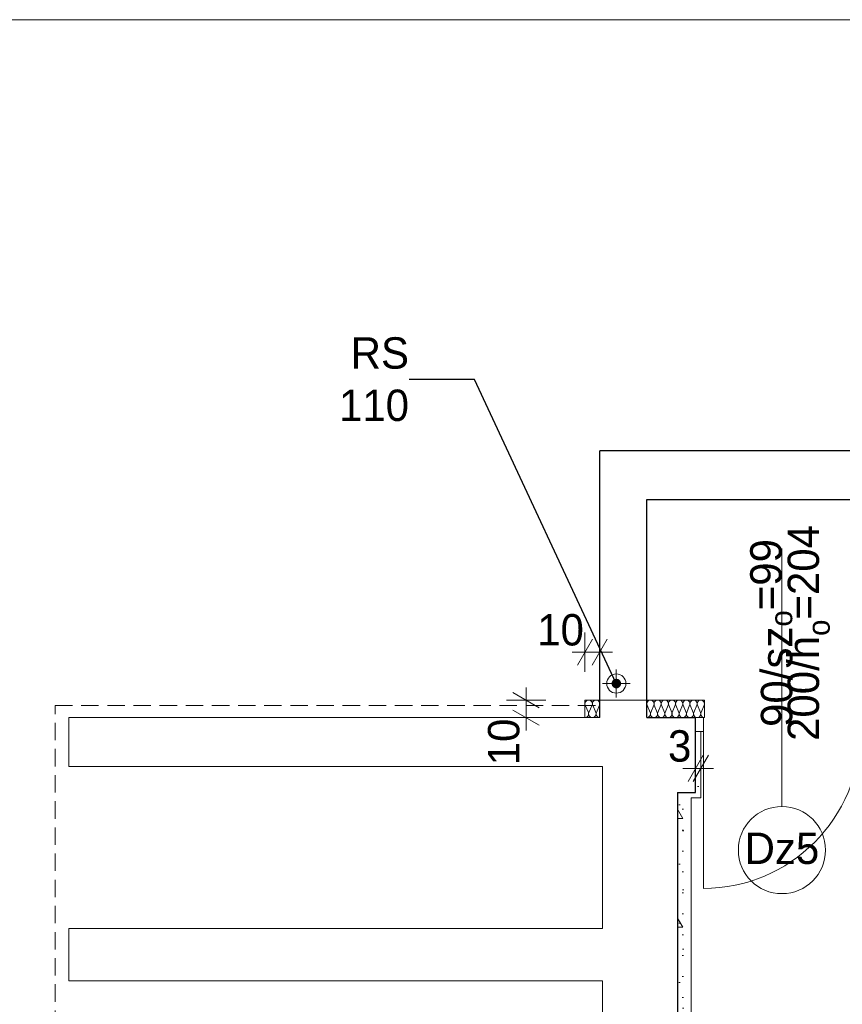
# Model space of a CAD drawing. Extents: x -21260 to 35740, y -2672 to 187028.
# Tile 8 of 120: x -14184 to -9464, y 21381 to 27028. Entities that reach past the tile are written whole.
import ezdxf

# ---------------------------------------------------------------- set-up
doc = ezdxf.new("R2010")
doc.units = 0
doc.header["$MEASUREMENT"] = 0
doc.linetypes.add('Krawędzie ukryte', pattern=[150, 100, -50])
doc.layers.add('arch izolacje_Nr_Pióra__3', color=7, linetype='Continuous', lineweight=13, true_color=0xff6600)
doc.layers.add('Arch ocieplenie_Nr_Pióra__22', color=7, linetype='Continuous', lineweight=9, true_color=0x7f7f7f)
doc.layers.add('Arch ocieplenie', color=7, linetype='Continuous')
doc.layers.add('Arch wymiary', color=7, linetype='Continuous')
for name, color, linetype, lineweight in [('Arch ocieplenie_Nr_Pióra__21', 7, 'Continuous', 13), ('Arch opisy okien_Nr_Pióra__21', 7, 'Continuous', 13), ('ARCH TABELA_Nr_Pióra__21', 7, 'Continuous', 13), ('Arch wymiary_Nr_Pióra__5', 7, 'Continuous', 13), ('INWENT ODWODNIENIE_Nr_Pióra__21', 7, 'Continuous', 13), ('INWENT OPISY_Nr_Pióra__21', 7, 'Continuous', 13), ('INWENT. DRZWI_Nr_Pióra__21', 7, 'Continuous', 13), ('INWENT.ŚCIANY_Nr_Pióra__1', 7, 'Continuous', 25), ('Istniejące schody_Nr_Pióra__21', 7, 'Continuous', 13)]:
    doc.layers.add(name, color=color, linetype=linetype, lineweight=lineweight)
doc.styles.add('GENERATED_STYLE_1', font='txt')
doc.styles.add('GENERATED_STYLE_4', font='txt')
doc.styles.add('GENERATED_STYLE_6', font='txt')
doc.styles.add('GENERATED_STYLE_7', font='txt')
doc.dimstyles.new('GENERATED_STYLE__1', dxfattribs={"dimtxt": 179.999995, "dimasz": 114, "dimexe": 0.18, "dimexo": 0, "dimgap": 0.09, "dimtad": 1, "dimdec": 0, "dimlfac": 0.1, "dimzin": 0, "dimdsep": 46, "dimtxsty": 'GENERATED_STYLE_1', "dimblk": 'ARROWHEAD_2', "dimblk1": 'ARROWHEAD_2', "dimblk2": 'ARROWHEAD_2', "dimcen": 0.09, "dimclrd": 7, "dimclre": 7, "dimclrt": 7, "dimazin": 0, "dimtfac": 1, "dimtdec": 4, "dimtmove": 0, "dimatfit": 3, "dimfxl": 0, "dimtolj": 1, "dimtzin": 0, "dimarcsym": 0})
doc.dimstyles.new('GENERATED_STYLE__3', dxfattribs={"dimtxt": 179.999995, "dimasz": 114, "dimexe": 0.18, "dimexo": 0, "dimgap": 0.09, "dimtad": 1, "dimtih": 1, "dimtoh": 1, "dimdec": 0, "dimlfac": 0.1, "dimzin": 0, "dimdsep": 46, "dimtxsty": 'GENERATED_STYLE_1', "dimblk": 'ARROWHEAD_2', "dimblk1": 'ARROWHEAD_2', "dimblk2": 'ARROWHEAD_2', "dimcen": 0.09, "dimclrd": 7, "dimclre": 7, "dimclrt": 7, "dimazin": 0, "dimtfac": 1, "dimtdec": 4, "dimtmove": 0, "dimatfit": 3, "dimfxl": 0, "dimtolj": 1, "dimtzin": 0, "dimarcsym": 0})
doc.dimstyles.new('GENERATED_STYLE__6', dxfattribs={"dimtxt": 0.18, "dimasz": 109.44, "dimexe": 0.18, "dimexo": 0.0625, "dimgap": 0.09, "dimtad": 0, "dimtih": 1, "dimtoh": 1, "dimdec": 4, "dimzin": 0, "dimdsep": 46, "dimcen": 0.09, "dimadec": 0, "dimazin": 0, "dimtfac": 1, "dimtdec": 4, "dimtmove": 0, "dimatfit": 3, "dimldrblk": 'ARROWHEAD_11', "dimfxl": 0, "dimtolj": 1, "dimtzin": 0, "dimarcsym": 0})
pattern_1 = [(0, (0, 0), (0, 623.538), [60, -300]), (0, (180, 311.8), (0, 623.538), [60, -300]), (60, (0, 0), (-540, 311.769), [60, -300]), (60, (360, 0), (-540, 311.769), [60, -300]), (120, (60, 0), (540, 311.769), [60, -300]), (120, (420, 0), (540, 311.769), [60, -300]), (0, (0, 60), (0, 120), [0, -120, 0, -180]), (45, (60, 60), (-84.8528, 84.8528), [0, -90, 0, -150])]

# ---------------------------------------------------------------- blocks, each defined once
blk = doc.blocks.new('Izolacja cieplna 14_106', base_point=(-10585.9, 23025.9))
at = {"layer": 'Arch ocieplenie_Nr_Pióra__22', "linetype": 'Continuous'}
for p, q in [((-10584.2, 23096.1), (-10567, 23055.7)), ((-10563.6, 23055.7), (-10546.4, 23096.1)), ((-10542.9, 23096.1), (-10525.8, 23055.7)), ((-10522.3, 23055.7), (-10505.2, 23096.1)), ((-10501.7, 23096.1), (-10484.5, 23055.7)), ((-10481.1, 23055.7), (-10463.9, 23096.1)), ((-10460.4, 23096.1), (-10443.3, 23055.7)), ((-10439.8, 23055.7), (-10422.7, 23096.1)), ((-10419.2, 23096.1), (-10402, 23055.7)), ((-10398.6, 23055.7), (-10381.4, 23096.1)), ((-10377.9, 23096.1), (-10360.8, 23055.7)), ((-10357.3, 23055.7), (-10340.2, 23096.1)), ((-10336.7, 23096.1), (-10319.5, 23055.7)), ((-10316.1, 23055.7), (-10298.9, 23096.1)), ((-10295.4, 23096.1), (-10278.3, 23055.7)), ((-10274.8, 23055.7), (-10257.7, 23096.1))]:
    blk.add_line(p, q, dxfattribs=at)
for centre, start_param, end_param in [((-10565.3, 23104.6), 4.299595, 8.266775), ((-10524.1, 23104.6), 4.299595, 8.266775), ((-10482.8, 23104.6), 4.299595, 8.266775), ((-10441.6, 23104.6), 4.299595, 8.266775), ((-10400.3, 23104.6), 4.299595, 8.266775), ((-10359.1, 23104.6), 4.299595, 8.266775), ((-10317.8, 23104.6), 4.299595, 8.266775), ((-10276.6, 23104.6), 4.299595, 8.266775), ((-10585.9, 23047.1), 3.141593, 5.125182), ((-10544.7, 23047.1), 1.158004, 5.125183), ((-10503.4, 23047.1), 1.158004, 5.125183), ((-10462.2, 23047.1), 1.158004, 5.125183), ((-10420.9, 23047.1), 1.158004, 5.125183), ((-10379.7, 23047.1), 1.158004, 5.125183), ((-10338.4, 23047.1), 1.158004, 5.125183), ((-10297.2, 23047.1), 1.158004, 5.125183), ((-10255.9, 23047.1), 1.158004, 3.141593)]:
    blk.add_ellipse(centre, major_axis=(0, 21.3), ratio=0.969776, start_param=start_param, end_param=end_param, dxfattribs=at)
blk = doc.blocks.new('Izolacja cieplna 14_131', base_point=(-10940.9, 23025.9))
at = {"layer": 'Arch ocieplenie_Nr_Pióra__22', "linetype": 'Continuous'}
for p, q in [((-10939.1, 23096.1), (-10921.5, 23055.7)), ((-10917.9, 23055.7), (-10900.2, 23096.1)), ((-10896.6, 23096.1), (-10879, 23055.7)), ((-10875.4, 23055.7), (-10857.7, 23096.1))]:
    blk.add_line(p, q, dxfattribs=at)
for centre, start_param, end_param in [((-10919.7, 23104.6), 4.299595, 8.266775), ((-10877.2, 23104.6), 4.299595, 8.266775), ((-10940.9, 23047.1), 3.141593, 5.125182), ((-10898.4, 23047.1), 1.158004, 5.125183), ((-10855.9, 23047.1), 1.158004, 3.141593)]:
    blk.add_ellipse(centre, major_axis=(0, 21.3), ratio=0.999163, start_param=start_param, end_param=end_param, dxfattribs=at)
blk = doc.blocks.new('Ściana_7', base_point=(-10410.9, 22595.9))
at = {"layer": 'Arch ocieplenie_Nr_Pióra__21', "linetype": 'Continuous'}
h = blk.add_hatch(dxfattribs=at)
h.set_pattern_fill('Structural_Concrete', color=256, style=0, pattern_type=2)
h.set_pattern_definition(pattern_1)
h.paths.add_polyline_path([(-10410.9, 22595.9), (-10410.9, 17495.9), (-10330.9, 17525.9), (-10330.9, 22565.9)], flags=0)
for p, q in [((-10410.9, 22595.9), (-10410.9, 17495.9)), ((-10330.9, 17525.9), (-10330.9, 22565.9))]:
    blk.add_line(p, q, dxfattribs=at)
blk = doc.blocks.new('Ściana_8', base_point=(-10410.9, 22595.9))
at = {"layer": 'Arch ocieplenie_Nr_Pióra__21', "linetype": 'Continuous'}
h = blk.add_hatch(dxfattribs=at)
h.set_pattern_fill('Structural_Concrete', color=256, style=0, pattern_type=2)
h.set_pattern_definition(pattern_1)
h.paths.add_polyline_path([(-10330.9, 22565.9), (-10275.9, 22565.9), (-10305.9, 22595.9), (-10410.9, 22595.9)], flags=0)
for p, q in [((-10305.9, 22595.9), (-10410.9, 22595.9)), ((-10330.9, 22565.9), (-10275.9, 22565.9))]:
    blk.add_line(p, q, dxfattribs=at)
blk = doc.blocks.new('Ściana_61', base_point=(-10305.9, 22595.9))
at = {"layer": 'Arch ocieplenie_Nr_Pióra__21', "linetype": 'Continuous'}
h = blk.add_hatch(dxfattribs=at)
h.set_pattern_fill('Structural_Concrete', color=256, style=0, pattern_type=2)
h.set_pattern_definition(pattern_1)
h.paths.add_polyline_path([(-10275.9, 22565.9), (-10275.9, 22945.9), (-10305.9, 22945.9), (-10305.9, 22595.9)], flags=0)
for p, q in [((-10275.9, 22945.9), (-10305.9, 22945.9)), ((-10305.9, 22945.9), (-10305.9, 22595.9)), ((-10275.9, 22565.9), (-10275.9, 22945.9))]:
    blk.add_line(p, q, dxfattribs=at)
blk = doc.blocks.new('*D568')
at = {"layer": 'Arch wymiary_Nr_Pióra__5', "linetype": 'Continuous'}
for p, q in [((-10305.9, 22622.1), (-10305.9, 22847.1)), ((-10275.9, 22622.1), (-10275.9, 22847.1)), ((-10349.2, 22659.6), (-10262.6, 22809.6)), ((-10232.6, 22809.6), (-10319.2, 22659.6)), ((-10379.3, 22734.6), (-10305.9, 22734.6)), ((-10305.9, 22734.6), (-10275.9, 22734.6)), ((-10275.9, 22734.6), (-10202.6, 22734.6))]:
    blk.add_line(p, q, dxfattribs=at)
at = {"layer": 'Arch wymiary_Nr_Pióra__5', "insert": (-10464.5, 22770.6), "char_height": 180, "attachment_point": 7, "style": 'GENERATED_STYLE_1'}
blk.add_mtext('{3}', dxfattribs=at)
blk = doc.blocks.new('ARROWHEAD_2')
at = {"color": 0, "linetype": 'Continuous', "lineweight": 0}
for p, q in [((-0.378, -0.655), (0.378, 0.655)), ((0, 0), (-1, 0))]:
    blk.add_line(p, q, dxfattribs=at)
blk = doc.blocks.new('*D569')
at = {"layer": 'Arch wymiary_Nr_Pióra__5', "linetype": 'Continuous'}
for p, q in [((-10940.9, 23288.2), (-10940.9, 23513.2)), ((-10855.9, 23288.2), (-10855.9, 23513.2)), ((-10984.2, 23325.7), (-10897.6, 23475.7)), ((-10812.6, 23475.7), (-10899.2, 23325.7)), ((-11014.3, 23400.7), (-10940.9, 23400.7)), ((-10940.9, 23400.7), (-10855.9, 23400.7)), ((-10855.9, 23400.7), (-10782.6, 23400.7))]:
    blk.add_line(p, q, dxfattribs=at)
at = {"layer": 'Arch wymiary_Nr_Pióra__5', "insert": (-11214.7, 23436.7), "char_height": 180, "attachment_point": 7, "style": 'GENERATED_STYLE_1'}
blk.add_mtext('{10}', dxfattribs=at)
blk = doc.blocks.new('*D570')
at = {"layer": 'Arch wymiary_Nr_Pióra__5', "linetype": 'Continuous'}
for p, q in [((-11203.7, 23082.6), (-11353.7, 23169.2)), ((-11278.7, 23125.9), (-11278.7, 23199.2)), ((-11166.2, 23125.9), (-11391.2, 23125.9)), ((-11278.7, 23025.9), (-11278.7, 23125.9)), ((-11353.7, 23069.2), (-11203.7, 22982.6)), ((-11166.2, 23025.9), (-11391.2, 23025.9)), ((-11278.7, 22952.5), (-11278.7, 23025.9))]:
    blk.add_line(p, q, dxfattribs=at)
at = {"layer": 'Arch wymiary_Nr_Pióra__5', "insert": (-11314.7, 22752.1), "char_height": 180, "attachment_point": 7, "rotation": 90, "style": 'GENERATED_STYLE_1'}
blk.add_mtext('{10}', dxfattribs=at)
blk = doc.blocks.new('ARROWHEAD_11')
at = {"color": 0, "linetype": 'Continuous', "lineweight": 0}
blk.add_line((0, 0), (-1, 0), dxfattribs=at)
at = {"color": 0, "linetype": 'Continuous', "lineweight": 0, "const_width": 0.25, "flags": 128}
blk.add_lwpolyline([(-0.125, 0, 1), (0.125, 0, 1)], format="xyb", close=True, dxfattribs=at)

msp = doc.modelspace()

# ---------------------------------------------------------------- linework, layer by layer
at = {"layer": 'arch izolacje_Nr_Pióra__3', "linetype": 'Continuous'}
for p, q in [((-10940.9, 23125.9), (-10585.9, 23125.9)), ((-10940.9, 23125.9), (-10855.9, 23125.9)), ((-10940.9, 23025.9), (-10940.9, 23125.9)), ((-10585.9, 23125.9), (-10255.9, 23125.9)), ((-10255.9, 23125.9), (-10255.9, 23025.9)), ((-10855.9, 23025.9), (-13900.9, 23025.9)), ((-13900.9, 23025.9), (-13900.9, 22745.9)), ((-13900.9, 22745.9), (-10840.9, 22745.9)), ((-10840.9, 22745.9), (-10840.9, 21815.9)), ((-13900.9, 21515.9), (-13900.9, 21815.9)), ((-13900.9, 21815.9), (-10840.9, 21815.9)), ((-13900.9, 21515.9), (-10840.9, 21515.9)), ((-10840.9, 21515.9), (-10840.9, 20245.9))]:
    msp.add_line(p, q, dxfattribs=at)
at = {"layer": 'Arch opisy okien_Nr_Pióra__21', "linetype": 'Continuous'}
msp.add_circle((-9810.9, 22265.9), 250, dxfattribs=at)
at = {"layer": 'ARCH TABELA_Nr_Pióra__21', "linetype": 'Continuous'}
msp.add_line((-21259.9, 27028.4), (35740.1, 27028.4), dxfattribs=at)
at = {"layer": 'INWENT ODWODNIENIE_Nr_Pióra__21', "linetype": 'Continuous'}
for p, q in [((-10760.9, 23300.9), (-10760.9, 23140.9)), ((-10840.9, 23220.9), (-10680.9, 23220.9))]:
    msp.add_line(p, q, dxfattribs=at)
msp.add_circle((-10760.9, 23220.9), 55, dxfattribs=at)
at = {"layer": 'INWENT OPISY_Nr_Pióra__21', "linetype": 'Continuous'}
msp.add_line((-9810.9, 22515.9), (-9810.9, 23995.9), dxfattribs=at)
at = {"layer": 'INWENT. DRZWI_Nr_Pióra__21', "linetype": 'Continuous'}
for p, q in [((-10260.9, 23025.9), (-10305.9, 23025.9)), ((-10260.9, 22945.9), (-10260.9, 23025.9)), ((-10305.9, 22945.9), (-10260.9, 22945.9)), ((-10260.9, 22945.9), (-10260.9, 22045.9))]:
    msp.add_line(p, q, dxfattribs=at)
msp.add_arc((-10260.9, 22945.9), 900, 270, 0, dxfattribs=at)
at = {"layer": 'INWENT.ŚCIANY_Nr_Pióra__1', "linetype": 'Continuous'}
for p, q in [((-10855.9, 23025.9), (-10855.9, 24555.9)), ((-6625.9, 24555.9), (-10855.9, 24555.9)), ((-10585.9, 23025.9), (-10585.9, 24275.9)), ((-10585.9, 24275.9), (-6625.9, 24275.9)), ((-10585.9, 23025.9), (-10305.9, 23025.9)), ((-10305.9, 22595.9), (-10305.9, 23025.9)), ((-10410.9, 22595.9), (-10410.9, 17495.9)), ((-10410.9, 22595.9), (-10305.9, 22595.9))]:
    msp.add_line(p, q, dxfattribs=at)
at = {"layer": 'Istniejące schody_Nr_Pióra__21', "linetype": 'Krawędzie ukryte'}
for p, q in [((-13980.9, 18245.9), (-13980.9, 23095.9)), ((-13980.9, 23095.9), (-10855.9, 23095.9))]:
    msp.add_line(p, q, dxfattribs=at)

# ---------------------------------------------------------------- block references
at = {"layer": 'Arch ocieplenie', "color": 104, "linetype": 'Continuous', "lineweight": 9, "true_color": 0x029e21}
for name, p in [('Izolacja cieplna 14_131', (-10940.9, 23025.9)), ('Izolacja cieplna 14_106', (-10585.9, 23025.9))]:
    msp.add_blockref(name, p, dxfattribs=at)
at = {"layer": 'Arch ocieplenie'}
for name, p in [('Ściana_61', (-10305.9, 22595.9)), ('Ściana_7', (-10410.9, 22595.9)), ('Ściana_8', (-10410.9, 22595.9))]:
    msp.add_blockref(name, p, dxfattribs=at)

# ---------------------------------------------------------------- texts
at = {"layer": 'Arch opisy okien_Nr_Pióra__21', "linetype": 'Continuous', "insert": (-9810.9, 22366.1), "char_height": 180, "attachment_point": 2, "style": 'GENERATED_STYLE_6'}
msp.add_mtext('{Dz5}', dxfattribs=at)
at = {"layer": 'INWENT OPISY_Nr_Pióra__21', "linetype": 'Continuous', "insert": (-11950.3, 24965.6), "char_height": 180, "width": 692.895, "attachment_point": 6, "style": 'GENERATED_STYLE_4'}
msp.add_mtext('{RS 110}', dxfattribs=at)
at = {"layer": 'INWENT OPISY_Nr_Pióra__21', "linetype": 'Continuous', "insert": (-10054.2, 23510.9), "char_height": 180, "width": 1346.334, "attachment_point": 2, "rotation": 90, "line_spacing_factor": 0.308655, "style": 'GENERATED_STYLE_7'}
msp.add_mtext('{90/sz\\A1{\\H0.7x;\\S ^ o;}=99\\P200/h\\A1{\\H0.7x;\\S ^ o;}=204}', dxfattribs=at)

# ---------------------------------------------------------------- dimensions: what is measured, and where the dimension line sits
at = {"layer": 'Arch wymiary', "linetype": 'Continuous'}
dim = msp.add_linear_dim(base=(-10940.9, 23400.7), p1=(-10940.9, 23125.9), p2=(-10855.9, 23125.9), text='10', dimstyle='GENERATED_STYLE__3', dxfattribs=at)
dim.commit()
dim.dimension.update_dxf_attribs({"geometry": '*D569', "text_midpoint": (-11078.1, 23526.7)})
dim = msp.add_linear_dim(base=(-11278.7, 23025.9), p1=(-10940.9, 23025.9), p2=(-10940.9, 23125.9), angle=90, dimstyle='GENERATED_STYLE__1', dxfattribs=at)
dim.commit()
dim.dimension.update_dxf_attribs({"geometry": '*D570', "text_midpoint": (-11404.7, 22888.7)})
dim = msp.add_linear_dim(base=(-10305.9, 22734.6), p1=(-10305.9, 22770.9), p2=(-10275.9, 22770.9), dimstyle='GENERATED_STYLE__3', dxfattribs=at)
dim.commit()
dim.dimension.update_dxf_attribs({"geometry": '*D568', "text_midpoint": (-10396.2, 22860.6)})

# ---------------------------------------------------------------- leaders
at = {"layer": 'INWENT OPISY_Nr_Pióra__21', "linetype": 'Continuous', "annotation_type": 0, "has_hookline": 1, "hookline_direction": 1, "text_width": 437.1}
msp.add_leader([(-10760.9, 23220.9), (-11575.3, 24965.6), (-11950.2, 24965.6)], dimstyle='GENERATED_STYLE__6', dxfattribs=at)

doc.saveas('drawing.dxf')
